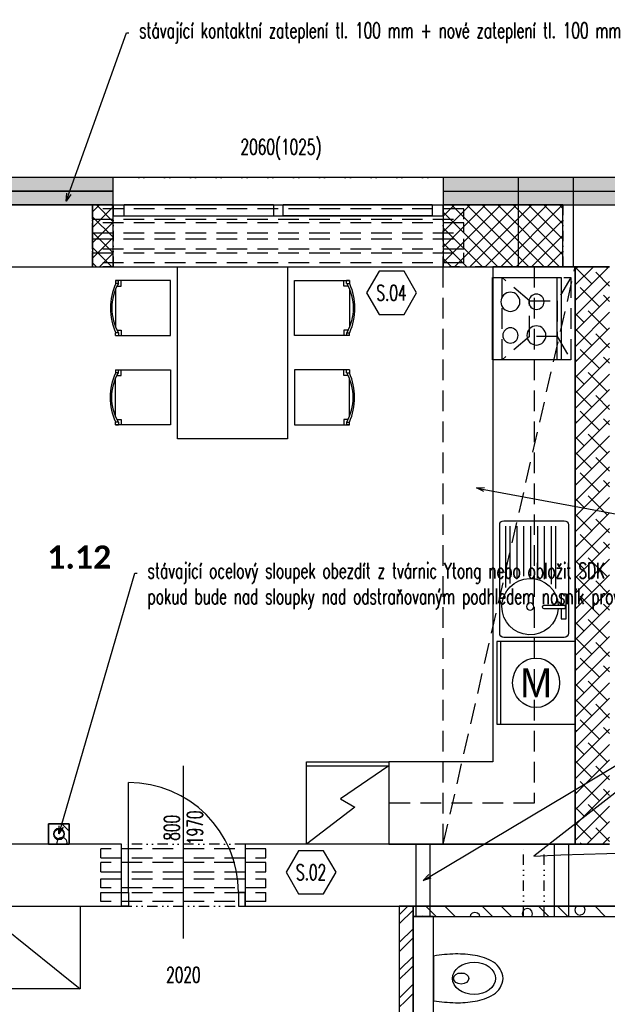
# Model space of a CAD drawing. Header units: millimetres. Extents: x -239306 to 235396, y -2942 to 28189.
# Tile 17 of 37: x 21545 to 25818, y 20016 to 27178. Entities that reach past the tile are written whole.
import ezdxf
from ezdxf import colors
from ezdxf.entities.mleader import LeaderData, LeaderLine
from ezdxf.enums import TextEntityAlignment as Align
from ezdxf.math import Vec2, Vec3

# ---------------------------------------------------------------- set-up
doc = ezdxf.new("R2010")
doc.units = ezdxf.units.MM
doc.header["$LTSCALE"] = 300
doc.linetypes.add('DASHED', pattern=[0.75, 0.5, -0.25])
doc.linetypes.add('DIVIDE2', pattern=[0.625, 0.25, -0.125, 0, -0.125, 0, -0.125])
for name, color, linetype in [('A-Appliance-G', 150, 'Continuous'), ('A-Cabinet-G', 10, 'Continuous'), ('A-Dimline-D', 221, 'Continuous'), ('A-Dimline-D @ 50', 221, 'Continuous'), ('A-Door-G', 150, 'Continuous'), ('A-Furniture-G', 10, 'Continuous'), ('A-MassElement-G', 210, 'Continuous'), ('A-Room-T @ 50', 131, 'Continuous'), ('A-SanitaryFixture-G', 140, 'Continuous'), ('A-Wall-Abov', 32, 'DIVIDE2'), ('A-Wall-Blow', 30, 'Continuous'), ('A-Wall-Comp', 22, 'Continuous'), ('A-Wall-G', 50, 'Continuous'), ('A-Wall-Patt', 12, 'Continuous'), ('A-Window-G', 92, 'Continuous'), ('A-WindowAssy-G', 102, 'Continuous'), ('S-Column-G', 110, 'Continuous')]:
    doc.layers.add(name, color=color, linetype=linetype)
doc.layers.add('ocel nová', color=7, linetype='Continuous', true_color=0x007af5)
doc.styles.add('Arial', font='arial.ttf')
doc.styles.add('Dim', font='simplex.shx', dxfattribs={"width": 0.65})
doc.styles.add('RoomTag', font='calibrib.ttf')
doc.styles.get("Standard").update_dxf_attribs({"font": 'simplex.shx', "width": 0.65})

# ---------------------------------------------------------------- blocks, each defined once
blk = doc.blocks.new('WindoWHSH')
at = {"width": 0.65}
blk.add_attdef('WindowST:HSH', text='', height=1, dxfattribs=at).set_placement((0, -0.4), align=Align.TOP_CENTER)
blk = doc.blocks.new('DoorAxis')
at = {"color": 0, "style": 'Dim', "width": 0.65}
for tag, p in [('DoorST:InnerWidth', (-0.75, 0)), ('DoorST:InnerHeight', (0.75, 0))]:
    blk.add_attdef(tag, text='', height=1, rotation=90, dxfattribs=at).set_placement(p, align=Align.MIDDLE_CENTER)
blk = doc.blocks.new('DoorRougHeight')
at = {"width": 0.65}
blk.add_attdef('DoorST:RoughHeight', text='', height=1, dxfattribs=at).set_placement((0, -0.9), align=Align.MIDDLE_CENTER)
blk = doc.blocks.new('SteelBub')
blk.add_lwpolyline([(-0.808, 1.4), (-1.617, 0), (-0.808, -1.4), (0.808, -1.4), (1.617, 0), (0.808, 1.4)], close=True)
at = {"width": 0.65}
blk.add_attdef('SteelOBJ:Label', text='', height=1, dxfattribs=at).set_placement((0, 0), align=Align.MIDDLE_CENTER)
blk = doc.blocks.new('AreaLabel1')
at = {"color": 0, "style": 'RoomTag'}
blk.add_attdef('AreaOBJ:Label', text='', height=1.5, dxfattribs=at).set_placement((0, 0), align=Align.MIDDLE_CENTER)
blk = doc.blocks.new('_Open30')
at = {"color": 0, "lineweight": -2}
for p, q in [((-1, 0.27), (0, 0)), ((0, 0), (-1, -0.27)), ((0, 0), (-1, 0))]:
    blk.add_line(p, q, dxfattribs=at)
blk = doc.blocks.new('osa1K')
at = {"color": 0, "linetype": 'ByBlock'}
blk.add_lwpolyline([(0, -250), (0, 850)], dxfattribs=at)
for points in [[(-350, 0), (-350, -0.0001)], [(350, 0), (350, -0.0001)]]:
    blk.add_lwpolyline(points)
blk = doc.blocks.new('SYMBOL_Kitchen_Sink_7_2D')
at = {"color": 0, "linetype": 'ByBlock'}
for p, q in [((470, 432.4), (30, 432.4)), ((0, 402.4), (0, -386.2)), ((91.1, -61.3), (91.1, 393.1)), ((123.6, -28.9), (123.6, 393.1)), ((173.6, 7.1), (173.6, 393.1)), ((223.6, 27.8), (223.6, 393.1)), ((273.6, 31.2), (273.6, 393.1)), ((323.6, 30), (323.6, 393.1)), ((373.6, 9.3), (373.6, 393.1)), ((423.6, -23.5), (423.6, 393.1)), ((454.7, -54.5), (454.7, 393.1)), ((500, -386.2), (500, 402.4)), ((16, -102.5), (53.5, -102.5)), ((16, -102.5), (53.5, -102.5)), ((16, -282.5), (16, -102.5)), ((53.5, -102.5), (53.5, -181.1)), ((177.5, -181.1), (22.5, -181.1)), ((22.5, -181.1), (22.5, -209.1)), ((22.5, -209.1), (177.5, -209.1)), ((53.5, -209.1), (53.5, -282.5)), ((53.5, -282.5), (16, -282.5)), ((30, -416.2), (470, -416.2))]:
    blk.add_line(p, q, dxfattribs=at)
blk.add_circle((278.4, -192.5), 26.3, dxfattribs=at)
for centre, radius, start, end in [((30, 402.4), 30, 90, 180), ((470, 402.4), 30, 0, 90), ((278.4, -192.5), 205, 184.62432, 176.81228), ((175, -195.1), 14.2, 280.38886, 79.61114), ((30, -386.2), 30, 180, 270), ((470, -386.2), 30, 270, 0)]:
    blk.add_arc(centre, radius, start, end, dxfattribs=at)
blk = doc.blocks.new('SYMBOL_Kitchen_DeepFreezer_4_2D')
at = {"color": 0, "linetype": 'ByBlock', "lineweight": -2}
blk.add_line((0.95, -0.5), (0.95, 0.5), dxfattribs=at)
blk.add_lwpolyline([(0, -0.5), (1, -0.5), (1, 0.5), (0, 0.5)], close=True, dxfattribs=at)
blk.add_lwpolyline([(0.95, 0.5), (0.55, -0.087), (0.45, 0.087), (0, -0.5)])
blk = doc.blocks.new('Mycka3')
at = {"color": 0, "linetype": 'ByBlock', "lineweight": -2}
blk.add_line((0.953, -0.5), (0.953, 0.5), dxfattribs=at)
blk.add_lwpolyline([(1, -0.5), (1, 0.5), (0, 0.5), (0, -0.5)], close=True, dxfattribs=at)
blk.add_circle((0.5, 0), 0.3)
at = {"color": 0, "linetype": 'ByBlock', "style": 'Arial', "flags": 4}
blk.add_attdef('ZNACKA', text='', height=0.35, rotation=180, dxfattribs=at).set_placement((0.5, 0), align=Align.MIDDLE_CENTER)
blk = doc.blocks.new('SYMBOL_Kitchen_ExtractorHood_2D')
at = {"color": 0, "linetype": 'DASHED', "lineweight": -2}
blk.add_lwpolyline([(0, -300), (500, -300), (500, 300), (0, 300)], close=True, dxfattribs=at)
at = {"linetype": 'DASHED'}
for points in [[(0, 300), (100, 130)], [(300, 130), (500, 300)], [(100, -130), (0, -300)], [(300, -130), (500, -300)]]:
    blk.add_lwpolyline(points, dxfattribs=at)
blk.add_lwpolyline([(100, 130), (100, -130), (300, -130), (300, 130), (100, 130)], close=True, dxfattribs=at)
blk = doc.blocks.new('SYMBOL_Kitchen_StoveOven_2D')
at = {"color": 0, "linetype": 'ByBlock', "lineweight": -2}
for p, q in [((0, 0.5), (0, -0.5)), ((1, 0.5), (0, 0.5)), ((0.066, 0.5), (0.066, -0.5)), ((1, -0.5), (1, 0.5)), ((1, 0), (1, -0.042)), ((0, -0.5), (1, -0.5))]:
    blk.add_line(p, q, dxfattribs=at)
for centre, major_axis in [((0.361, 0.204), (0.111, 0)), ((0.361, -0.204), (0.139, 0)), ((0.739, -0.204), (0.111, 0))]:
    blk.add_ellipse(centre, major_axis=major_axis, ratio=0.833333, dxfattribs=at)
blk.add_ellipse((0.739, 0.204), major_axis=(-0.139, 0), ratio=0.833333, start_param=3.141593, end_param=9.424778, dxfattribs=at)
blk = doc.blocks.new('dvojsklo')
at = {"color": 0, "linetype": 'ByBlock'}
for p, q in [((500, 25), (-500, 25)), ((-500, -25), (500, -25))]:
    blk.add_line(p, q, dxfattribs=at)
blk = doc.blocks.new('sklo')
for p, q in [((0, 25), (1145, 25)), ((0, -25), (1145, -25))]:
    blk.add_line(p, q)
blk = doc.blocks.new('SYMBOL_Table_3_2D')
blk.add_lwpolyline([(-0.625, 0.4), (0.625, 0.4), (0.625, -0.4), (-0.625, -0.4), (-0.625, 0.4)])
blk = doc.blocks.new('SYMBOL_Chair_1_2D')
at = {"extrusion": (-1, 1.22461e-16, -3.67382e-16)}
for p, q in [((-0.4, 0.2), (-0.4, 0.18)), ((-0.4, -0.2), (-0.4, -0.18))]:
    blk.add_line(p, q, dxfattribs=at)
at = {"extrusion": (-2.44921e-16, 1, 0)}
blk.add_line((-0.4, 0.2), (-0.38, 0.2), dxfattribs=at)
for p, q in [((-0.4, 0.2), (-0.4, 0.18)), ((-0.4, 0.2), (-0.38, 0.2)), ((0, 0.2), (-0.4, 0.2)), ((-0.38, 0.18), (-0.4, 0.18)), ((-0.3906, 0.16), (-0.36, 0.16)), ((-0.38, 0.18), (-0.38, 0.2)), ((0, -0.2), (0, 0.2)), ((-0.4, 0.139), (-0.4, -0.139)), ((-0.38, -0.18), (-0.4, -0.18)), ((-0.4, -0.2), (-0.4, -0.18)), ((-0.4, -0.2), (-0.38, -0.2)), ((-0.4, -0.2), (0, -0.2)), ((-0.3906, -0.16), (-0.36, -0.16)), ((-0.38, -0.18), (-0.38, -0.2))]:
    blk.add_line(p, q)
at = {"extrusion": (4.28077e-17, -0.998752, 0.049938)}
blk.add_line((-0.38, 0.18), (-0.4, 0.18), dxfattribs=at)
blk.add_line((-0.38, 0.18), (-0.4, 0.18), dxfattribs=at)
at = {"extrusion": (0.998752, 2.44616e-16, 0.049938)}
blk.add_line((-0.38, 0.18), (-0.38, 0.2), dxfattribs=at)
at = {"extrusion": (0.998752, 1.22308e-16, 0.049938)}
blk.add_line((-0.36, 0.16), (-0.36, 0.2), dxfattribs=at)
at = {"extrusion": (-7.95001e-17, 0.998752, 0.049938)}
blk.add_line((-0.38, -0.18), (-0.4, -0.18), dxfattribs=at)
at = {"extrusion": (-1.83691e-16, -1, 0)}
blk.add_line((-0.4, -0.2), (-0.38, -0.2), dxfattribs=at)
at = {"extrusion": (0.998752, -1.22308e-16, 0.049938)}
for p, q in [((-0.38, -0.18), (-0.38, -0.2)), ((-0.36, -0.16), (-0.36, -0.2))]:
    blk.add_line(p, q, dxfattribs=at)
for centre, radius, start, end in [((0.013, 0), 0.4505, 156.44981, 203.55019), ((-0.0629, 0), 0.3647, 150.42038, 209.57504)]:
    blk.add_arc(centre, radius, start, end)
blk = doc.blocks.new('M_DFURN_BED_3D DOUBLE WARDROBE_P')
at = {"color": 0, "linetype": 'ByBlock', "lineweight": -2}
blk.add_lwpolyline([(1, 0.5), (0, 0.5), (0, -0.5), (1, -0.5)], close=True, dxfattribs=at)
blk.add_lwpolyline([(1, 0.5), (0, 0), (1, -0.5)], dxfattribs=at)
at = {"layer": 'DEFPOINTS', "color": 0, "linetype": 'ByBlock', "lineweight": -2}
for p in [(0, 0.5), (0, -0.5)]:
    blk.add_point(p, dxfattribs=at)

msp = doc.modelspace()

# ---------------------------------------------------------------- hatches: boundary and pattern name
at = {"layer": 'A-Wall-Patt', "linetype": 'Continuous', "lineweight": -3}
h = msp.add_hatch(dxfattribs=at)
h.set_pattern_fill('HONEY', color=254, scale=15, style=0)
h.paths.add_polyline_path([(8600, 26030), (8700, 25930), (9485, 25930), (9485, 26030)], flags=0)
h.paths.add_polyline_path([(11885, 26030), (11885, 25930), (12485, 25930), (12485, 26030)], flags=0)
h.paths.add_polyline_path([(14885, 26030), (14885, 25930), (15585, 25930), (15585, 26030)], flags=0)
h.paths.add_polyline_path([(18085, 26030), (18085, 25930), (18895, 25930), (18895, 26030)], flags=0)
h.paths.add_polyline_path([(21295, 26030), (21295, 25930), (22225, 25930), (22225, 26030)], flags=0)
h.paths.add_polyline_path([(24625, 26030), (24625, 25930), (25585, 25930), (25585, 26030)], flags=0)
h.paths.add_polyline_path([(25585, 26030), (25585, 25930), (26795, 25930), (26795, 26030)], flags=0)
h.paths.add_polyline_path([(29195, 26030), (29195, 25930), (30125, 25930), (30125, 26030)], flags=0)
h.paths.add_polyline_path([(32525, 26030), (32525, 25930), (33335, 25930), (33335, 26030)], flags=0)
h.paths.add_polyline_path([(15585, 26030), (15585, 25930), (15785, 25930), (15785, 26030)], flags=0)
h.paths.add_polyline_path([(15785, 26030), (15785, 25930), (16350, 25930), (16350, 26030)], flags=0)
h.paths.add_polyline_path([(17250, 26030), (17250, 25930), (18085, 25930), (18085, 26030)], flags=0)
h.paths.add_polyline_path([(33335, 26030), (33335, 25930), (34515, 25930), (34515, 26030)], flags=0)
h.paths.add_polyline_path([(37495, 26030), (37495, 25930), (39585, 25930), (39585, 26030)], flags=0)
h.paths.add_polyline_path([(39585, 26030), (39585, 25930), (39830, 25930), (39830, 26030)], flags=0)
h.paths.add_polyline_path([(41020, 26030), (41020, 25930), (42075, 25930), (42075, 26030)], flags=0)
h.paths.add_polyline_path([(42075, 26030), (42075, 25930), (42670, 25930), (42770, 26030)], flags=0)
h = msp.add_hatch(dxfattribs=at)
h.set_pattern_fill('HONEY', color=254, scale=15, style=0)
h.paths.add_polyline_path([(8700, 25930), (8800, 25830), (9485, 25830), (9485, 25930)], flags=0)
h.paths.add_polyline_path([(11885, 25930), (11885, 25830), (12485, 25830), (12485, 25930)], flags=0)
h.paths.add_polyline_path([(14885, 25930), (14885, 25830), (15585, 25830), (15585, 25930)], flags=0)
h.paths.add_polyline_path([(18085, 25930), (18085, 25830), (18895, 25830), (18895, 25930)], flags=0)
h.paths.add_polyline_path([(21295, 25930), (21295, 25830), (22225, 25830), (22225, 25930)], flags=0)
h.paths.add_polyline_path([(24625, 25930), (24625, 25830), (25585, 25830), (25585, 25930)], flags=0)
h.paths.add_polyline_path([(25585, 25930), (25585, 25830), (26795, 25830), (26795, 25930)], flags=0)
h.paths.add_polyline_path([(29195, 25930), (29195, 25830), (30125, 25830), (30125, 25930)], flags=0)
h.paths.add_polyline_path([(32525, 25930), (32525, 25830), (33335, 25830), (33335, 25930)], flags=0)
h.paths.add_polyline_path([(15585, 25930), (15585, 25830), (15785, 25830), (15785, 25930)], flags=0)
h.paths.add_polyline_path([(15785, 25930), (15785, 25830), (16350, 25830), (16350, 25930)], flags=0)
h.paths.add_polyline_path([(17250, 25930), (17250, 25830), (18085, 25830), (18085, 25930)], flags=0)
h.paths.add_polyline_path([(33335, 25930), (33335, 25830), (34515, 25830), (34515, 25930)], flags=0)
h.paths.add_polyline_path([(37495, 25930), (37495, 25830), (39585, 25830), (39585, 25930)], flags=0)
h.paths.add_polyline_path([(39585, 25930), (39585, 25830), (39830, 25830), (39830, 25930)], flags=0)
h.paths.add_polyline_path([(41020, 25930), (41020, 25830), (42075, 25830), (42075, 25930)], flags=0)
h.paths.add_polyline_path([(42075, 25930), (42075, 25830), (42570, 25830), (42670, 25930)], flags=0)
h = msp.add_hatch(dxfattribs=at)
h.set_pattern_fill('ANSI37', color=254, scale=25, angle=-360, style=0)
h.paths.add_polyline_path([(22075, 25380), (22225, 25380), (22225, 25830), (22075, 25830)], flags=0)
h = msp.add_hatch(dxfattribs=at)
h.set_pattern_fill('ANSI37', color=254, scale=25, angle=-360, style=0)
h.paths.add_polyline_path([(24625, 25380), (25495, 25380), (25495, 25830), (24625, 25830)], flags=0)
h = msp.add_hatch(dxfattribs=at)
h.set_pattern_fill('ANSI38', color=254, scale=25, angle=-360, style=0)
h.paths.add_polyline_path([(25835, 25380), (25585, 25380), (25585, 21180), (25835, 21180)], flags=0)
h = msp.add_hatch(dxfattribs=at)
h.set_pattern_fill('POROBETON2', color=254, scale=400, angle=45, style=0, pattern_type=2)
h.set_pattern_definition([(45, (0, 0), (27.4519, 382.3555), [19.4116, -270.3664]), (45, (-51.23, 51.23), (27.4519, 382.3555), [19.4116, -270.3664]), (135, (13.73, 51.23), (-382.3555, -27.452), [19.4116, -231.5436]), (135, (-37.5, 0), (-382.3555, -27.452), [19.4116, -231.5436]), (105, (18.75, 32.48), (-177.452, 177.45176), [19.4116, -560.144]), (165, (0, 64.95), (-382.3556, -27.4521), [19.4116, -560.144]), (255, (-51.23, 51.23), (177.4518, -177.452), [19.4116, -984.408]), (255, (153.68, 256.13), (177.4518, -177.452), [19.4116, -984.408]), (255, (358.58, 461.03), (177.4518, -177.452), [19.4116, -984.408]), (195, (0, 0), (-204.90374, -204.9037), [19.4116, -984.408]), (195, (-177.45, 177.45), (-204.90374, -204.9037), [19.4116, -984.408]), (75, (13.73, 13.73), (-177.4518, 177.452), [19.4116, -984.408]), (75, (218.63, 218.63), (-177.4518, 177.452), [19.4116, -984.408]), (75, (423.53, 423.53), (-177.4518, 177.452), [19.4116, -984.408]), (285, (-56.25, 32.48), (177.45203, -177.45176), [19.4116, -560.144]), (345, (-37.5, 0), (382.3556, 27.4521), [19.4116, -560.144]), (195, (-18.75, 69.98), (-204.90374, -204.9037), [19.4116, -984.408]), (195, (-196.2, 247.43), (-204.90374, -204.9037), [19.4116, -984.408]), (135, (75.16, 75.16), (-487.7464, 77.939), []), (135, (143.47, 143.47), (-487.7464, 77.939), [])])
h.paths.add_polyline_path([(21755, 21180), (21905, 21180), (21905, 21330), (21755, 21330)], flags=0)

# ---------------------------------------------------------------- linework, layer by layer
at = {"layer": 'A-Cabinet-G', "linetype": 'Continuous', "lineweight": -3}
for p, q in [((25585, 25380), (24985, 25380)), ((24985, 25380), (24985, 21780)), ((25585, 21180), (25585, 25380)), ((24230, 21780), (24230, 21180)), ((24985, 21780), (24230, 21780)), ((24230, 21180), (25585, 21180))]:
    msp.add_line(p, q, dxfattribs=at)
at = {"layer": 'A-Cabinet-G', "linetype": 'DASHED', "lineweight": -3}
for p, q in [((25285, 25380), (25285, 21480)), ((25285, 21480), (24230, 21480))]:
    msp.add_line(p, q, dxfattribs=at)
at = {"layer": 'A-Dimline-D', "linetype": 'DASHED'}
for points in [[(24625, 21180), (24625, 25380)], [(24625, 21180), (25585, 25380)]]:
    msp.add_lwpolyline(points, dxfattribs=at)
at = {"layer": 'A-Door-G', "linetype": 'Continuous', "lineweight": -3}
msp.add_lwpolyline([(22335, 20830), (22335, 21630)], dxfattribs=at)
for points in [[(22335, 20730), (22285, 20730), (22285, 20830), (22335, 20830)], [(23135, 20730), (23185, 20730), (23185, 20830), (23135, 20830)]]:
    msp.add_lwpolyline(points, close=True, dxfattribs=at)
msp.add_arc((22335, 20830), 800, 0, 90, dxfattribs=at)
at = {"layer": 'A-MassElement-G', "linetype": 'Continuous', "lineweight": -3}
for p, q in [((21755, 21330), (21905, 21330)), ((21755, 21180), (21755, 21330)), ((21905, 21330), (21755, 21330)), ((21755, 21330), (21755, 21180)), ((21905, 21330), (21905, 21180)), ((21905, 21180), (21905, 21330)), ((21905, 21180), (21755, 21180)), ((21755, 21180), (21905, 21180))]:
    msp.add_line(p, q, dxfattribs=at)
at = {"layer": 'A-Wall-Abov', "linetype": 'DIVIDE2', "lineweight": -3}
for p, q in [((24625, 26030), (22225, 26030)), ((22075, 25830), (22225, 25830)), ((22075, 25380), (22075, 25830)), ((22225, 25830), (22225, 25380)), ((24625, 25830), (25495, 25830)), ((24625, 25380), (24625, 25830)), ((25495, 25830), (25495, 25380)), ((22225, 25380), (22075, 25380)), ((22225, 25380), (24625, 25380)), ((25495, 25380), (24625, 25380)), ((25208.9, 20655), (25208.9, 21180)), ((25358.9, 20655), (25358.9, 21180))]:
    msp.add_line(p, q, dxfattribs=at)
for points in [[(23185, 21180), (22285, 21180)], [(22285, 20730), (23185, 20730)]]:
    msp.add_lwpolyline(points, dxfattribs=at)
at = {"layer": 'A-Wall-Blow', "linetype": 'Continuous', "lineweight": -3}
for p, q in [((24625, 26030), (22225, 26030)), ((25171.4, 25380), (25171.4, 26030)), ((25571.4, 25380), (25571.4, 26030)), ((22225, 25830), (22075, 25830)), ((22075, 25830), (22075, 25380)), ((22225, 25380), (22225, 25830)), ((25495, 25830), (24625, 25830)), ((24625, 25830), (24625, 25380)), ((25495, 25380), (25495, 25830)), ((22075, 25380), (22225, 25380)), ((22225, 25380), (24625, 25380)), ((24625, 25380), (25495, 25380)), ((24555, 20655), (24405, 20655))]:
    msp.add_line(p, q, dxfattribs=at)
for points in [[(24428.4, 20730), (24428.4, 21180)], [(24528.4, 21180), (24528.4, 20730)], [(25435, 20730), (25435, 21180)], [(25535, 21180), (25535, 20730)], [(24428.4, 20655), (24428.4, 20730)], [(24528.4, 20730), (24528.4, 20655)], [(25435, 20655), (25435, 20730)], [(25535, 20730), (25535, 20655)]]:
    msp.add_lwpolyline(points, dxfattribs=at)
at = {"layer": 'A-Wall-Comp', "linetype": 'Continuous', "lineweight": -3}
for p, q in [((22225, 25930), (21295, 25930)), ((21295, 25930), (22225, 25930)), ((24625, 25930), (26795, 25930)), ((24625, 25930), (26795, 25930)), ((22225, 25830), (21295, 25830)), ((21295, 25830), (22225, 25830)), ((22225, 25830), (22075, 25830)), ((22075, 25830), (22075, 25380)), ((22225, 25380), (22225, 25830)), ((24625, 25830), (26795, 25830)), ((24625, 25830), (26795, 25830)), ((25495, 25830), (24625, 25830)), ((24625, 25830), (24625, 25380)), ((25495, 25380), (25495, 25830)), ((22075, 25380), (22225, 25380)), ((24625, 25380), (25495, 25380)), ((25585, 25380), (25835, 25380)), ((25835, 25380), (25585, 25380)), ((21905, 21330), (21755, 21330)), ((21755, 21330), (21755, 21180)), ((21905, 21180), (21905, 21330)), ((21755, 21180), (21905, 21180)), ((25585, 21180), (25835, 21180)), ((24405, 20730), (24305, 20730)), ((24405, 20655), (24405, 20730))]:
    msp.add_line(p, q, dxfattribs=at)
for points in [[(21905, 21180), (21755, 21180)], [(25835, 21180), (25585, 21180)], [(24305, 20730), (24405, 20730)], [(24405, 20730), (26905, 20730)], [(25585, 20730), (24405, 20730)], [(24405, 20730), (24405, 20655)], [(26905, 20730), (25585, 20730)]]:
    msp.add_lwpolyline(points, dxfattribs=at)
at = {"layer": 'A-Wall-G', "linetype": 'Continuous', "lineweight": -3}
for p, q in [((22225, 26030), (21295, 26030)), ((22225, 25380), (22225, 26030)), ((26795, 26030), (24625, 26030)), ((24625, 26030), (24625, 25380)), ((21295, 25380), (22225, 25380)), ((24625, 25380), (25585, 25380)), ((25585, 25380), (25585, 21180))]:
    msp.add_line(p, q, dxfattribs=at)
for points in [[(21905, 21330), (21755, 21330)], [(21755, 21330), (21755, 21180)], [(21905, 21180), (21905, 21330)], [(21755, 21180), (18335, 21180)], [(22285, 21180), (21905, 21180)], [(22285, 20730), (22285, 21180)], [(24405, 21180), (23185, 21180)], [(23185, 21180), (23185, 20730)], [(25585, 21180), (24405, 21180)], [(20485, 20730), (22285, 20730)], [(23185, 20730), (24305, 20730)], [(24405, 20655), (26830, 20655)]]:
    msp.add_lwpolyline(points, dxfattribs=at)
at = {"layer": 'A-Wall-Patt', "color": 254, "linetype": 'Continuous', "lineweight": -3}
for points in [[(24574.1, 20655), (24499.1, 20730)], [(24710.7, 20655), (24635.7, 20730)], [(24984, 20655), (24909, 20730)], [(25120.6, 20655), (25045.6, 20730)], [(25204.9, 20693.6), (25218.6, 20707.3)], [(25237.3, 20712.3), (25218.6, 20707.3)], [(25256.1, 20707.3), (25237.3, 20712.4)], [(25269.8, 20693.6), (25256.1, 20707.3)], [(25393.8, 20655), (25318.8, 20730)], [(25530.4, 20655), (25455.4, 20730)], [(25585, 20712.7), (25582.2, 20702.3)], [(25582.2, 20702.3), (25585, 20692)], [(25587.2, 20721), (25585, 20712.7)], [(25587.3, 20721.1), (25596.2, 20730)], [(25652.1, 20721), (25643.2, 20730)], [(25657.2, 20702.3), (25652.2, 20721.1)], [(25652.2, 20683.5), (25657.2, 20702.3)], [(25803.6, 20655), (25728.6, 20730)], [(24472.6, 20657.4), (24463.6, 20655)], [(24481.8, 20655), (24472.6, 20657.5)], [(24822.5, 20666.1), (24819.5, 20655)], [(24822.5, 20666.1), (24836.3, 20679.9)], [(24855, 20684.9), (24836.2, 20679.8)], [(24873.7, 20679.9), (24855, 20684.9)], [(24887.4, 20666.1), (24873.7, 20679.9)], [(24890.5, 20655), (24887.5, 20666.2)], [(25204.9, 20693.6), (25199.8, 20674.8)], [(25199.9, 20674.9), (25204.9, 20656.1)], [(25205.9, 20655), (25204.8, 20656.1)], [(25268.7, 20655), (25269.9, 20656.1)], [(25269.8, 20656.1), (25274.8, 20674.8)], [(25274.9, 20674.9), (25269.9, 20693.6)], [(25585, 20692), (25587.3, 20683.6)], [(25600.9, 20669.8), (25587.2, 20683.5)], [(25600.9, 20669.8), (25619.7, 20664.8)], [(25638.5, 20669.8), (25619.7, 20664.8)], [(25638.5, 20669.8), (25652.2, 20683.6)]]:
    msp.add_lwpolyline(points, dxfattribs=at)
at = {"layer": 'A-WindowAssy-G', "linetype": 'Continuous', "lineweight": -3}
for p, q in [((22225, 25830), (24625, 25830)), ((22225, 25830), (22225, 25750)), ((22305, 25750), (22305, 25830)), ((23390, 25830), (23390, 25750)), ((23460, 25750), (23460, 25830)), ((24545, 25830), (24545, 25750)), ((24625, 25750), (24625, 25830)), ((22225, 25750), (24625, 25750))]:
    msp.add_line(p, q, dxfattribs=at)
at = {"layer": 'ocel nová', "linetype": 'DASHED', "lineweight": -3}
for p, q in [((22075, 25727), (22075, 25801)), ((24775, 25801), (22075, 25801)), ((24775, 25801), (22075, 25801)), ((24775, 25727), (24775, 25801)), ((22075, 25727), (24775, 25727)), ((22075, 25727), (24775, 25727)), ((22075, 25627), (22075, 25701)), ((24775, 25701), (22075, 25701)), ((24775, 25701), (22075, 25701)), ((24775, 25627), (24775, 25701)), ((22075, 25627), (24775, 25627)), ((22075, 25627), (24775, 25627)), ((22075, 25509), (22075, 25583)), ((22075, 25583), (24775, 25583)), ((22075, 25583), (24775, 25583)), ((24775, 25509), (24775, 25583)), ((24775, 25509), (22075, 25509)), ((24775, 25509), (22075, 25509)), ((22075, 25409), (22075, 25483)), ((22075, 25483), (24775, 25483)), ((22075, 25483), (24775, 25483)), ((24775, 25409), (24775, 25483)), ((24775, 25409), (22075, 25409)), ((24775, 25409), (22075, 25409)), ((22135, 21081), (22135, 21147)), ((23335, 21147), (22135, 21147)), ((23335, 21147), (22135, 21147)), ((23335, 21081), (23335, 21147)), ((22135, 21081), (23335, 21081)), ((22135, 21081), (23335, 21081)), ((22135, 20981), (22135, 21047)), ((23335, 21047), (22135, 21047)), ((23335, 21047), (22135, 21047)), ((23335, 20981), (23335, 21047)), ((22135, 20981), (23335, 20981)), ((22135, 20981), (23335, 20981)), ((22135, 20863), (22135, 20929)), ((22135, 20929), (23335, 20929)), ((22135, 20929), (23335, 20929)), ((23335, 20863), (23335, 20929)), ((23335, 20863), (22135, 20863)), ((23335, 20863), (22135, 20863)), ((22135, 20763), (22135, 20829)), ((22135, 20829), (23335, 20829)), ((22135, 20829), (23335, 20829)), ((23335, 20763), (23335, 20829)), ((23335, 20763), (22135, 20763)), ((23335, 20763), (22135, 20763))]:
    msp.add_line(p, q, dxfattribs=at)
at = {"layer": 'S-Column-G', "linetype": 'Continuous', "lineweight": -3}
for start, end in [(0, 180), (180, 0)]:
    msp.add_arc((21830, 21255), 40, start, end, dxfattribs=at)
at = {"layer": 'S-Column-G', "linetype": 'Continuous', "lineweight": -3, "extrusion": (0, 0, -1)}
for start, end in [(0, 180), (180, 0)]:
    msp.add_arc((-21830, 21255), 35, start, end, dxfattribs=at)

# ---------------------------------------------------------------- block references
at = {"layer": 'A-Appliance-G', "linetype": 'Continuous', "lineweight": -3, "extrusion": (0, 0, -1), "xscale": 500, "yscale": 600, "zscale": -930}
msp.add_blockref('SYMBOL_Kitchen_StoveOven_2D', (-25482.8, 25003.5, -530), dxfattribs=at)
at = {"layer": 'A-Appliance-G', "linetype": 'Continuous', "lineweight": -3, "extrusion": (0, 0, -1), "zscale": -1}
msp.add_blockref('SYMBOL_Kitchen_ExtractorHood_2D', (-25552.7, 25003.5, -530), dxfattribs=at)
at = {"layer": 'A-Appliance-G', "linetype": 'Continuous', "lineweight": -3}
ref = msp.add_blockref('Mycka3', (25585, 22355), dxfattribs=dict(at, xscale=570, yscale=600, zscale=870, rotation=180))
ref.add_attrib('ZNACKA', 'M', dxfattribs={"layer": '0', "color": 0, "linetype": 'ByBlock', "height": 210, "style": 'Arial', "width": 0.95}).set_placement((25300, 22355), align=Align.MIDDLE_CENTER)
at = {"layer": 'A-Appliance-G', "linetype": 'Continuous', "lineweight": -3, "extrusion": (0, 0, -1), "xscale": 600, "yscale": 600, "zscale": -1850, "rotation": 90.00000000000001}
msp.add_blockref('SYMBOL_Kitchen_DeepFreezer_4_2D', (-23930, 21180), dxfattribs=at)
at = {"layer": 'A-Dimline-D @ 50', "linetype": 'Continuous', "lineweight": -3, "xscale": 112.5, "yscale": 112.5, "zscale": 112.5}
for name, p, values in [('WindoWHSH', (23445, 26354.1), {'WindowST:HSH': '2060(1025)'}), ('SteelBub', (24248.7, 25191.5), {'SteelOBJ:Label': 'S.04'}), ('DoorAxis', (22735, 21300.4), {'DoorST:InnerWidth': '800', 'DoorST:InnerHeight': '1970'}), ('SteelBub', (23664, 20976.2), {'SteelOBJ:Label': 'S.02'}), ('DoorRougHeight', (22735, 20332.1), {'DoorST:RoughHeight': '2020'})]:
    msp.add_blockref(name, p, dxfattribs=at).add_auto_attribs(values)
at = {"layer": 'A-Door-G', "linetype": 'Continuous', "lineweight": -3, "xscale": 1.142857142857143, "yscale": 1.142857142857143}
msp.add_blockref('osa1K', (22735, 20780), dxfattribs=at)
at = {"layer": 'A-Furniture-G', "linetype": 'Continuous', "lineweight": -3, "xscale": 1000, "yscale": 1000, "zscale": 1000}
for name, p, rotation in [('SYMBOL_Table_3_2D', (23092.5, 24755), 270), ('SYMBOL_Chair_1_2D', (23542.5, 24430), 180)]:
    msp.add_blockref(name, p, dxfattribs=dict(at, rotation=rotation))
msp.add_blockref('SYMBOL_Chair_1_2D', (22642.5, 25080), dxfattribs=at)
at = {"layer": 'A-Furniture-G', "linetype": 'Continuous', "lineweight": -3, "extrusion": (0, 0, -1), "xscale": 1000, "yscale": 1000, "zscale": -1000}
msp.add_blockref('SYMBOL_Chair_1_2D', (-23542.5, 25080), dxfattribs=at)
at = {"layer": 'A-Furniture-G', "linetype": 'Continuous', "lineweight": -3, "extrusion": (0, 0, -1), "xscale": 1000, "yscale": 1000, "zscale": -1000, "rotation": 180}
msp.add_blockref('SYMBOL_Chair_1_2D', (-22642.5, 24430), dxfattribs=at)
at = {"layer": 'A-Room-T @ 50', "linetype": 'Continuous', "lineweight": -3, "xscale": 112.5, "yscale": 112.5, "zscale": 112.5}
msp.add_blockref('AreaLabel1', (21977.8, 23269), dxfattribs=at).add_auto_attribs({'AreaOBJ:Label': '1.12'})
at = {"layer": 'A-SanitaryFixture-G', "linetype": 'Continuous', "lineweight": -3, "extrusion": (0, 0, -1), "zscale": -1}
msp.add_blockref('SYMBOL_Kitchen_Sink_7_2D', (-25535.3, 23101.4, -875), dxfattribs=at)
at = {"layer": 'A-Window-G', "linetype": 'Continuous', "lineweight": -3, "xscale": 1.085, "yscale": 1.6, "rotation": 180}
for p in [(22847.5, 25790, 1025), (22847.5, 25790, 1025), (24002.5, 25790, 1025)]:
    msp.add_blockref('dvojsklo', p, dxfattribs=at)
at = {"layer": 'A-Window-G', "linetype": 'Continuous', "lineweight": -3, "extrusion": (0, 0, -1), "yscale": 1.6, "zscale": -1, "rotation": 180}
for name, p, xscale in [('dvojsklo', (-24002.5, 25790, -1025), 1.085), ('sklo', (-23460, 25790, -1105), 0.9475982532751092)]:
    msp.add_blockref(name, p, dxfattribs=dict(at, xscale=xscale))

# ---------------------------------------------------------------- leaders
at = {"layer": 'A-Dimline-D'}
ml = msp.add_multileader_mtext('Standard', dxfattribs=at)
ml.set_content('stávající kontaktní zateplení tl. 100 mm + nové zateplení tl. 100 mm', color=256)
ml.set_leader_properties()
ml.set_arrow_properties(name='OPEN30')
ml.build(insert=Vec2(0, 0))
ml.multileader.update_dxf_attribs({"dogleg_length": 0.36, "arrow_head_size": 56.2, "scale": 50})
ctx = ml.context
ctx.base_point, ctx.scale, ctx.char_height, ctx.arrow_head_size, ctx.landing_gap_size, ctx.plane_origin = Vec3(22338.3, 27081.3), 50, 112.5, 56.2, 75, Vec3(22199.9, 26672.5)
notes = []
notes.append((ctx, [(0, (1, 1, 0), (22320.3, 27081.3), (1, 0), 18, [(0, [(21882, 25858.4)], 0, [])])]))
ctx.mtext.insert, ctx.mtext.width, ctx.mtext.flow_direction = Vec3(22413.3, 27156.3), 3027.305, 5
ml = msp.add_multileader_mtext('Standard', dxfattribs=at)
ml.set_content('snížený podhled pro vedení rozvodů VZT', color=256)
ml.set_leader_properties()
ml.set_arrow_properties(name='OPEN30')
ml.build(insert=Vec2(0, 0))
ml.multileader.update_dxf_attribs({"dogleg_length": 0.36, "arrow_head_size": 56.2, "scale": 50})
ctx = ml.context
ctx.base_point, ctx.scale, ctx.char_height, ctx.arrow_head_size, ctx.landing_gap_size, ctx.plane_origin = Vec3(27314.2, 23771.8), 50, 112.5, 56.2, 75, Vec3(24867.2, 23771.8)
notes.append((ctx, [(0, (1, 1, 0), (27296.2, 23771.8), (1, 0), 18, [(1, [(24867.2, 23771.8), (26543.3, 23457.6)], 0, [])])]))
ctx.mtext.insert, ctx.mtext.flow_direction = Vec3(27389.2, 23846.8), 5
ml = msp.add_multileader_mtext('Standard', dxfattribs=at)
ml.set_content('stávající ocelový sloupek obezdít z tvárnic Ytong nebo obložit SDK\\Ppokud bude nad sloupky nad odstraňovaným podhledem nosník provést jeho obložení SDK', color=256)
ml.set_leader_properties()
ml.set_arrow_properties(name='OPEN30')
ml.build(insert=Vec2(0, 0))
ml.multileader.update_dxf_attribs({"dogleg_length": 0.36, "arrow_head_size": 56.2, "scale": 50})
ctx = ml.context
ctx.base_point, ctx.scale, ctx.char_height, ctx.arrow_head_size, ctx.landing_gap_size, ctx.plane_origin = Vec3(22399.6, 23152), 50, 112.5, 56.2, 75, Vec3(21713.2, 21413.7)
notes.append((ctx, [(0, (1, 1, 0), (22381.6, 23152), (1, 0), 18, [(0, [(21830, 21255)], 0, [])])]))
ctx.mtext.insert, ctx.mtext.width, ctx.mtext.flow_direction = Vec3(22474.6, 23227), 1948.517, 5
ml = msp.add_multileader_mtext('Standard', dxfattribs=at)
ml.set_content('prostupy pro vedení kanalizace, vody a VZT', color=256)
ml.set_leader_properties()
ml.set_arrow_properties(name='OPEN30')
ml.build(insert=Vec2(0, 0))
ml.multileader.update_dxf_attribs({"dogleg_length": 0.36, "arrow_head_size": 56.2, "scale": 50})
ctx = ml.context
ctx.base_point, ctx.scale, ctx.char_height, ctx.arrow_head_size, ctx.landing_gap_size, ctx.plane_origin = Vec3(27030.1, 22399.9), 50, 112.5, 56.2, 75, Vec3(24478.4, 20917.5)
notes.append((ctx, [(0, (1, 1, 0), (27012.1, 22399.9), (1, 0), 18, [(3, [(24478.4, 20917.5), (26962.5, 22399.9), (25283.7, 21093.3), (25479.9, 21103.9), (27227.4, 21153.6)], 0, [])])]))
ctx.mtext.insert, ctx.mtext.width, ctx.mtext.flow_direction = Vec3(27105.1, 22474.9), 1350.573, 5
for ctx, leaders in notes:
    for number, flags, end, landing, length, lines in leaders:
        leader = LeaderData()
        leader.index, (leader.has_last_leader_line, leader.has_dogleg_vector, leader.attachment_direction) = number, flags
        leader.last_leader_point, leader.dogleg_vector, leader.dogleg_length = Vec3(end), Vec3(landing), length
        for number, points, colour, breaks in lines:
            line = LeaderLine()
            line.index, line.vertices, line.color, line.breaks = number, Vec3.list(points), colors.encode_raw_color(colour), breaks
            leader.lines.append(line)
        ctx.leaders.append(leader)

# ---------------------------------------------------------------- next in the draw order: leaders
ml = msp.add_multileader_mtext('Standard', dxfattribs=at)
ml.set_content('stávající kontaktní zateplení tl. 100 mm + nové zateplení tl. 100 mm', color=256)
ml.set_leader_properties()
ml.set_arrow_properties(name='OPEN30')
ml.build(insert=Vec2(0, 0))
ml.multileader.update_dxf_attribs({"dogleg_length": 0.36, "arrow_head_size": 56.2, "scale": 50})
ctx = ml.context
ctx.base_point, ctx.scale, ctx.char_height, ctx.arrow_head_size, ctx.landing_gap_size, ctx.plane_origin = Vec3(983, 20110.5), 50, 112.5, 56.2, 75, Vec3(391.4, 19374.1)
notes = []
notes.append((ctx, [(0, (1, 1, 0), (965, 20110.5), (1, 0), 18, [(0, [(391.4, 19374.1)], 0, [])])]))
ctx.mtext.insert, ctx.mtext.width, ctx.mtext.flow_direction = Vec3(1058, 20185.5), 3027.305, 5
ctx.mtext.has_bg_fill, ctx.mtext.bg_color, ctx.mtext.bg_scale_factor, ctx.mtext.bg_transparency, ctx.mtext.use_window_bg_color = 1, -1027028792, 1.5, 0, 1
for ctx, leaders in notes:
    for number, flags, end, landing, length, lines in leaders:
        leader = LeaderData()
        leader.index, (leader.has_last_leader_line, leader.has_dogleg_vector, leader.attachment_direction) = number, flags
        leader.last_leader_point, leader.dogleg_vector, leader.dogleg_length = Vec3(end), Vec3(landing), length
        for number, points, colour, breaks in lines:
            line = LeaderLine()
            line.index, line.vertices, line.color, line.breaks = number, Vec3.list(points), colors.encode_raw_color(colour), breaks
            leader.lines.append(line)
        ctx.leaders.append(leader)

# ---------------------------------------------------------------- next in the draw order: hatches: boundary and pattern name
at = {"layer": 'A-Wall-Patt', "linetype": 'Continuous', "lineweight": -3}
h = msp.add_hatch(dxfattribs=at)
h.set_pattern_fill('ANSI32', color=254, scale=15, style=0)
h.paths.add_polyline_path([(24305, 17095), (24371.7, 17070), (24405, 17095), (24405, 18980), (24305, 18980)], flags=0)
h.paths.add_polyline_path([(24305, 19780), (24405, 19780), (24405, 20730), (24305, 20730)], flags=0)

# ---------------------------------------------------------------- next in the draw order: linework, layer by layer
at = {"layer": 'A-SanitaryFixture-G', "linetype": 'Continuous', "lineweight": -3}
msp.add_lwpolyline([(25059.6, 20205, 0.246348), (24989.6, 20323.3, 0.092866), (24856, 20370.9, 0.047652), (24713.7, 20382.3, 0.033058), (24555, 20367.4), (24555, 20042.6, 0.033058), (24713.7, 20027.7, 0.047652), (24856, 20039.1, 0.092866), (24989.6, 20086.7, 0.246348)], format="xyb", close=True, dxfattribs=at)
for centre, major_axis, ratio in [((24848.8, 20205), (-156.2, 0), 0.751511), ((24754.6, 20205), (-55.3, 0), 0.745622)]:
    msp.add_ellipse(centre, major_axis=major_axis, ratio=ratio, dxfattribs=at)
at = {"layer": 'A-Wall-Blow', "linetype": 'Continuous', "lineweight": -3}
for p, q in [((24405, 20655), (24405, 19830)), ((24555, 19830), (24555, 20655))]:
    msp.add_line(p, q, dxfattribs=at)
at = {"layer": 'A-Wall-G', "linetype": 'Continuous', "lineweight": -3}
for p, q in [((24305, 20730), (24305, 19780)), ((24405, 19780), (24405, 20655))]:
    msp.add_line(p, q, dxfattribs=at)

# ---------------------------------------------------------------- next in the draw order: block references
at = {"layer": 'A-Furniture-G', "linetype": 'Continuous', "lineweight": -3, "extrusion": (0, 0, -1), "xscale": 600, "yscale": 1500, "zscale": -2175, "rotation": 270}
msp.add_blockref('M_DFURN_BED_3D DOUBLE WARDROBE_P', (-21235, 20730), dxfattribs=at)

doc.saveas('drawing.dxf')
